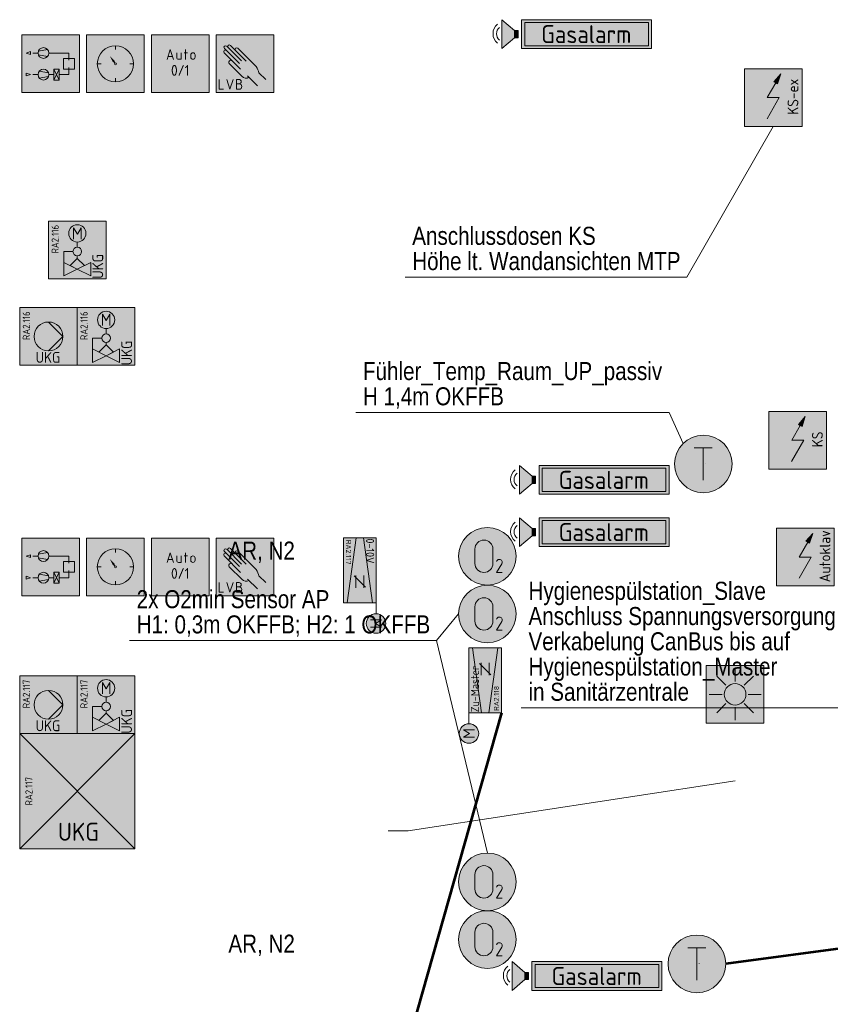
# Model space of a CAD drawing. Header units: metres. Extents: x -21 to 23.3, y 0.3 to 32.8.
# Tile 3 of 15: x -5.1 to 0.5, y 6.9 to 13.7. Entities that reach past the tile are written whole.
import ezdxf
from ezdxf.enums import TextEntityAlignment as Align

# ---------------------------------------------------------------- set-up
doc = ezdxf.new("R2010")
doc.units = ezdxf.units.M
doc.header["$MEASUREMENT"] = 0
for name, color, linetype, lineweight in [('50', 7, 'Continuous', 0), ('TRI_CONNPTS', 7, 'Continuous', 0), ('TRI_H3D', 7, 'Continuous', 0), ('ZWP_480_SYM_E0', 5, 'Continuous', 13), ('ZWP_480_SYM_E0_2D', 7, 'Continuous', 0), ('ZWP_480_SYM_GREEN_2D', 7, 'Continuous', 0), ('ZWP_480_SYM_GREEN_3D', 7, 'Continuous', 0), ('ZWP_480_SYM_ORANGE_2D', 7, 'Continuous', 0), ('ZWP_480_SYM_SCHWARZ', 7, 'Continuous', 13), ('ZWP_480_SYM_SCHWARZ_2D', 7, 'Continuous', 0), ('ZWP_480_TEXT_1_50_TOP', 7, 'Continuous', 0), ('ZWP_480_TEXT_SCHWARZ', 7, 'Continuous', 0)]:
    doc.layers.add(name, color=color, linetype=linetype, lineweight=lineweight)
doc.layers.add('INTERN_BEMERKUNG', color=6, linetype='Continuous', lineweight=53, plot=False)
doc.layers.get('TRI_CONNPTS').off()
doc.layers.get('TRI_H3D').off()
doc.styles.add('ISOCP', font='isocp.shx')
doc.styles.add('Style-isocp', font='isocp.shx')
doc.styles.add('ZWP_1 50', font='ARIALN.TTF', dxfattribs={"height": 0.125})

# ---------------------------------------------------------------- blocks, each defined once
blk = doc.blocks.new('*U26')
at = {"color": 5, "linetype": 'Continuous', "lineweight": 13}
for p, q in [((-0.0625, 0.1125), (0.0625, 0.1125)), ((0, -0.1125), (0, 0.1125))]:
    blk.add_line(p, q, dxfattribs=at)
blk = doc.blocks.new('ZWP_480_Fuehler_Temp_1')
at = {"lineweight": 13}
h = blk.add_hatch(color=254, dxfattribs=at)
edge = h.paths.add_edge_path()
edge.add_arc((-0.016, 0), 0.2, 0, 360)
at = {"color": 5, "lineweight": 13}
blk.add_circle((-0.016, 0), 0.2, dxfattribs=at)
at = {"color": 5, "linetype": 'Continuous', "lineweight": 13}
blk.add_blockref('*U26', (-0.017, -0.0005), dxfattribs=at)
blk = doc.blocks.new('ZWP_480_Fuehler_Temp')
at = {"layer": '50'}
for p, q in [((0, 0.001), (0, 0.0013)), ((0, 0, 0.001), (0, 0.0004, 0.001)), ((0, 0), (0, 0.0002)), ((0.001, 0), (0.001, 0.0001)), ((0.184, 0), (0.184, 0.0005))]:
    blk.add_line(p, q, dxfattribs=at)
at = {"layer": 'ZWP_480_SYM_E0', "color": 5, "lineweight": 13}
blk.add_blockref('ZWP_480_Fuehler_Temp_1', (0, 0), dxfattribs=at)
blk = doc.blocks.new('*U29')
at = {"color": 96, "lineweight": 13}
for p, q in [((-0.0625, -0.05), (-0.0625, 0.05)), ((0.0625, 0.05), (0.0625, -0.05))]:
    blk.add_line(p, q, dxfattribs=at)
at = {"color": 96, "lineweight": 13, "extrusion": (0, 0, -1)}
for centre, start, end in [((0, 0.05), 0, 180), ((0, -0.05), 180, 0)]:
    blk.add_arc(centre, 0.0625, start, end, dxfattribs=at)
blk = doc.blocks.new('*U30')
at = {"color": 96, "linetype": 'Continuous', "lineweight": 13, "flags": 128}
blk.add_lwpolyline([(0.017, 0.0145), (-0.02, -0.045), (0.02, -0.045)], dxfattribs=at)
at = {"color": 96, "linetype": 'Continuous', "lineweight": 13, "extrusion": (0, 0, -1)}
for centre, radius, start, end in [((0.0002, 0.0244), 0.0206, 15.71968, 90.54052), ((-0.0001, 0.0251), 0.0199, 89.73766, 211.99376)]:
    blk.add_arc(centre, radius, start, end, dxfattribs=at)
blk = doc.blocks.new('ZWP_480_Fühler_Gase_O2_1')
at = {"lineweight": 13}
h = blk.add_hatch(color=254, dxfattribs=at)
edge = h.paths.add_edge_path()
edge.add_arc((0, 0), 0.2, 0, 360)
at = {"color": 96, "lineweight": 13}
blk.add_circle((0, 0), 0.2, dxfattribs=at)
blk.add_circle((0, 0), 0.2, dxfattribs=at)
blk.add_blockref('*U29', (-0.024, 0.0001), dxfattribs=at)
at = {"color": 96, "linetype": 'Continuous', "lineweight": 13}
blk.add_blockref('*U30', (0.0825, -0.0671), dxfattribs=at)
at = {"insert": (0.0056, -0.1428), "char_height": 0.15, "attachment_point": 5, "style": 'ISOCP'}
blk.add_mtext('\\H0.5x; ', dxfattribs=at)
blk = doc.blocks.new('ZWP_480_Fühler_Gase_O2')
at = {"layer": 'ZWP_480_SYM_GREEN_2D', "color": 96, "lineweight": 13}
blk.add_blockref('ZWP_480_Fühler_Gase_O2_1', (0, 0), dxfattribs=at)
blk = doc.blocks.new('_T3D___5')
at = {"layer": 'ZWP_480_TEXT_1_50_TOP', "linetype": 'Continuous'}
for p, q in [((-2.2187, 9.4082, 11.331), (-2.0649, 9.5932, 11.331)), ((-4.3487, 9.4082, 11.331), (-2.2187, 9.4082, 11.331))]:
    blk.add_line(p, q, dxfattribs=at)
at = {"layer": 'ZWP_480_TEXT_1_50_TOP', "linetype": 'Continuous', "style": 'ZWP_1 50'}
for s, p in [('2x O2min Sensor AP', (-4.2987, 9.7582, 11.331)), ('H1: 0,3m OKFFB; H2: 1 OKFFB', (-4.2987, 9.5832, 11.331))]:
    blk.add_text(s, height=0.125, dxfattribs=at).set_placement(p, align=Align.TOP_LEFT)
blk = doc.blocks.new('_T3D___6')
at = {"layer": 'ZWP_480_TEXT_1_50_TOP', "linetype": 'Continuous'}
for p, q in [((-4.3487, 9.4082, 8.105), (-2.2187, 9.4082, 8.105)), ((-2.2187, 9.4082, 8.105), (-1.8649, 7.935, 8.105))]:
    blk.add_line(p, q, dxfattribs=at)
at = {"layer": 'ZWP_480_TEXT_1_50_TOP', "linetype": 'Continuous', "style": 'ZWP_1 50'}
for s, p in [('2x O2min Sensor AP', (-4.2987, 9.7582, 8.105)), ('H1: 0,3m OKFFB; H2: 1 OKFFB', (-4.2987, 9.5832, 8.105))]:
    blk.add_text(s, height=0.125, dxfattribs=at).set_placement(p, align=Align.TOP_LEFT)
blk = doc.blocks.new('ZWP_480_Autarke_Anlage_1')
at = {"lineweight": 13, "extrusion": (0, 0, -1)}
blk.add_hatch(color=5, dxfattribs=at).paths.add_polyline_path([(-0.0294, -0.1046), (-0.0524, -0.0355), (-0.0046, -0.0904), (-0.017, -0.0975)])
at = {"color": 5, "lineweight": 13}
for p, q in [((-0.0417, -0.2), (0.017, -0.0975)), ((-0.0424, -0.347), (0.0417, -0.2)), ((-0.0417, -0.2), (0.0417, -0.2))]:
    blk.add_line(p, q, dxfattribs=at)
at = {"color": 5, "lineweight": 13, "flags": 128}
for points in [[(-0.2, -0.4), (-0.2, 0), (0.2, 0), (0.2, -0.4)], [(0.0046, -0.0904), (0.0524, -0.0355), (0.0294, -0.1046), (0.017, -0.0975)]]:
    blk.add_lwpolyline(points, close=True, dxfattribs=at)
at = {"color": 254, "lineweight": 13, "extrusion": (0, 0, -1)}
blk.add_solid([(0.2, -0.4), (0.2, 0), (-0.2, -0.4), (-0.2, 0)], dxfattribs=at)
at = {"color": 7, "insert": (0.1365, -0.1944), "char_height": 0.15, "attachment_point": 5, "rotation": 90, "style": 'ISOCP'}
blk.add_mtext('\\H0.5x;\\C7;KS-ex', dxfattribs=at)
blk = doc.blocks.new('ZWP_480_Autarke_Anlage')
at = {"layer": 'ZWP_480_SYM_E0', "color": 5, "lineweight": 13}
blk.add_blockref('ZWP_480_Autarke_Anlage_1', (0, 0), dxfattribs=at)
blk = doc.blocks.new('ZWP_480_Autarke_Anlage_1_3')
at = {"lineweight": 13, "extrusion": (0, 0, -1)}
blk.add_hatch(color=5, dxfattribs=at).paths.add_polyline_path([(-0.0294, -0.5046), (-0.0524, -0.4355), (-0.0046, -0.4904), (-0.017, -0.4975)])
at = {"color": 5, "lineweight": 13}
for p, q in [((-0.0417, -0.6, -0.001), (0.017, -0.4975, -0.001)), ((-0.0424, -0.747, -0.001), (0.0417, -0.6, -0.001)), ((-0.0417, -0.6, -0.001), (0.0417, -0.6, -0.001))]:
    blk.add_line(p, q, dxfattribs=at)
at = {"color": 5, "lineweight": 13, "elevation": -0.001, "flags": 128}
for points in [[(-0.2, -0.8), (-0.2, -0.4), (0.2, -0.4), (0.2, -0.8)], [(0.0046, -0.4904), (0.0524, -0.4355), (0.0294, -0.5046), (0.017, -0.4975)]]:
    blk.add_lwpolyline(points, close=True, dxfattribs=at)
at = {"color": 254, "lineweight": 13, "extrusion": (0, 0, -1)}
blk.add_solid([(0.2, -0.8, 0.001), (0.2, -0.4, 0.001), (-0.2, -0.8, 0.001), (-0.2, -0.4, 0.001)], dxfattribs=at)
at = {"color": 7, "insert": (0.1365, -0.5944, -0.001), "char_height": 0.15, "attachment_point": 5, "rotation": 90, "style": 'ISOCP'}
blk.add_mtext('\\H0.5x;\\C7;KS', dxfattribs=at)
blk = doc.blocks.new('ZWP_480_Autarke_Anlage_4')
at = {"layer": 'ZWP_480_SYM_E0', "color": 5, "lineweight": 13}
blk.add_blockref('ZWP_480_Autarke_Anlage_1_3', (0, 0), dxfattribs=at)
blk = doc.blocks.new('_T3D___16')
at = {"layer": 'ZWP_480_TEXT_1_50_TOP', "linetype": 'Continuous'}
for p, q in [((1.0933, 8.941, 11.331), (1.425, 9.7875, 11.331)), ((-1.6298, 8.941, 11.331), (1.0933, 8.941, 11.331))]:
    blk.add_line(p, q, dxfattribs=at)
at = {"layer": 'ZWP_480_TEXT_1_50_TOP', "linetype": 'Continuous', "style": 'ZWP_1 50'}
for s, p in [('Hygienespülstation_Slave', (-1.5798, 9.816, 11.331)), ('Anschluss Spannungsversorgung 230V +', (-1.5798, 9.641, 11.331)), ('Verkabelung CanBus bis auf', (-1.5798, 9.466, 11.331)), ('Hygienespülstation_Master ', (-1.5798, 9.291, 11.331)), ('in Sanitärzentrale', (-1.5798, 9.116, 11.331))]:
    blk.add_text(s, height=0.125, dxfattribs=at).set_placement(p, align=Align.TOP_LEFT)
blk = doc.blocks.new('_T3D___30')
at = {"layer": 'ZWP_480_TEXT_1_50_TOP', "linetype": 'Continuous'}
for p, q in [((-0.2414, 10.7002, 10.647), (0.3578, 11.7464, 10.647)), ((-2.1978, 10.7002, 10.647), (-0.2414, 10.7002, 10.647))]:
    blk.add_line(p, q, dxfattribs=at)
at = {"layer": 'ZWP_480_TEXT_1_50_TOP', "linetype": 'Continuous', "style": 'ZWP_1 50'}
for s, p in [('Anschlussdosen KS', (-2.1478, 11.0502, 10.647)), ('Höhe lt. Wandansichten MTP', (-2.1478, 10.8752, 10.647))]:
    blk.add_text(s, height=0.125, dxfattribs=at).set_placement(p, align=Align.TOP_LEFT)
blk = doc.blocks.new('ZWP_480_Autarke_Anlage_1_5')
at = {"lineweight": 13, "extrusion": (0, 0, -1)}
blk.add_hatch(color=5, dxfattribs=at).paths.add_polyline_path([(-0.0294, -0.1046), (-0.0524, -0.0355), (-0.0046, -0.0904), (-0.017, -0.0975)])
at = {"color": 5, "lineweight": 13}
for p, q in [((-0.0417, -0.2), (0.017, -0.0975)), ((-0.0424, -0.347), (0.0417, -0.2)), ((-0.0417, -0.2), (0.0417, -0.2))]:
    blk.add_line(p, q, dxfattribs=at)
at = {"color": 5, "lineweight": 13, "flags": 128}
for points in [[(-0.2, -0.4), (-0.2, 0), (0.2, 0), (0.2, -0.4)], [(0.0046, -0.0904), (0.0524, -0.0355), (0.0294, -0.1046), (0.017, -0.0975)]]:
    blk.add_lwpolyline(points, close=True, dxfattribs=at)
at = {"color": 254, "lineweight": 13, "extrusion": (0, 0, -1)}
blk.add_solid([(0.2, -0.4), (0.2, 0), (-0.2, -0.4), (-0.2, 0)], dxfattribs=at)
at = {"color": 7, "insert": (0.1365, -0.1944), "char_height": 0.15, "attachment_point": 5, "rotation": 90, "style": 'ISOCP'}
blk.add_mtext('\\H0.5x;\\C7;Autoklav', dxfattribs=at)
blk = doc.blocks.new('ZWP_480_Autarke_Anlage_5')
at = {"layer": 'ZWP_480_SYM_E0', "color": 5, "lineweight": 13}
blk.add_blockref('ZWP_480_Autarke_Anlage_1_5', (0, 0), dxfattribs=at)
blk = doc.blocks.new('ZWP_480_VVR_stetig_klein_1_1')
at = {"lineweight": 13}
h = blk.add_hatch(color=254, dxfattribs=at)
edge = h.paths.add_edge_path()
edge.add_arc((0.3689, 0.1124), 0.0675, 0, 360)
at = {"color": 5, "lineweight": 13}
for p, q in [((0.3437, 0.0744), (0.3437, 0.1503)), ((0.3437, 0.1503), (0.369, 0.1081)), ((0.369, 0.1081), (0.3944, 0.1503)), ((0.3944, 0.1503), (0.3944, 0.0744)), ((-0.2245, 0.0251), (0.2255, 0.0873)), ((0.3014, 0.1124), (0.2255, 0.1124)), ((0.037, 0.0281), (0.1214, 0.0281)), ((0.038, -0.0398), (0.1175, 0.0397)), ((-0.2245, -0.0252), (0.2255, -0.0874)), ((0.037, -0.0282), (0.1214, -0.0282))]:
    blk.add_line(p, q, dxfattribs=at)
at = {"color": 5, "lineweight": 13, "flags": 128}
blk.add_lwpolyline([(-0.2245, 0.1124), (0.2255, 0.1124), (0.2255, -0.1126), (-0.2245, -0.1126)], close=True, dxfattribs=at)
at = {"color": 5, "lineweight": 13}
blk.add_circle((0.3689, 0.1124), 0.0675, dxfattribs=at)
at = {"color": 254, "lineweight": 13, "extrusion": (0, 0, -1)}
blk.add_solid([(0.2245, 0.1124), (-0.2255, 0.1124), (0.2245, -0.1126), (-0.2255, -0.1126)], dxfattribs=at)
at = {"color": 7, "char_height": 0.10125, "attachment_point": 4, "style": 'ISOCP'}
for s, insert in [('\\H0.555556x;\\C7;0-10V', (-0.2206, 0.0714)), ('\\H0.345679x;\\C7;RA2.117', (-0.2112, -0.0782))]:
    blk.add_mtext(s, dxfattribs=dict(at, insert=insert))
blk = doc.blocks.new('ZWP_480_VVR_stetig_klein_2')
at = {"layer": 'ZWP_480_SYM_E0', "color": 5, "lineweight": 13}
blk.add_blockref('ZWP_480_VVR_stetig_klein_1_1', (0, 0), dxfattribs=at)
blk = doc.blocks.new('ZWP_480_Warntransparent_opt_akust_1')
at = {"layer": 'ZWP_480_SYM_GREEN_3D', "lineweight": 13}
blk.add_hatch(color=254, dxfattribs=at).paths.add_polyline_path([(0, -0.1), (0, 0.1), (0.088, 0.025), (0.088, -0.025)])
at = {"layer": 'ZWP_480_SYM_GREEN_2D', "color": 96, "lineweight": 13, "flags": 128}
blk.add_lwpolyline([(1.0389, 0.1), (1.0389, -0.1), (0.1374, -0.1), (0.1374, 0.1)], close=True, dxfattribs=at)
at = {"layer": 'ZWP_480_SYM_GREEN_2D', "color": 254, "lineweight": 13}
blk.add_solid([(1.0389, 0.1), (1.0389, -0.1), (0.1374, 0.1), (0.1374, -0.1)], dxfattribs=at)
at = {"layer": 'ZWP_480_SYM_GREEN_2D', "color": 96, "lineweight": 13}
blk.add_3dface([(1.0172, -0.0806), (0.1592, -0.0806), (0.1592, 0.0806), (1.0172, 0.0806)], dxfattribs=at)
at = {"layer": 'ZWP_480_SYM_GREEN_3D', "color": 96, "lineweight": 13, "flags": 128}
for points in [[(0, 0.1), (0, -0.1), (0.088, -0.025), (0.088, 0.025)], [(0.113, -0.025), (0.113, 0.025), (0.088, 0.025), (0.088, -0.025)]]:
    blk.add_lwpolyline(points, close=True, dxfattribs=at)
at = {"layer": 'ZWP_480_SYM_GREEN_3D', "color": 96, "lineweight": 13}
for centre, radius in [((0.0241, 0.0032), 0.0852), ((0.0201, 0.0022), 0.0568)]:
    blk.add_arc(centre, radius, 129.54432, 230.45568, dxfattribs=at)
at = {"layer": 'ZWP_480_SYM_GREEN_3D', "color": 254, "lineweight": 13}
blk.add_solid([(0.113, -0.025), (0.113, 0.025), (0.088, -0.025), (0.088, 0.025)], dxfattribs=at)
at = {"layer": 'ZWP_480_SYM_GREEN_2D', "insert": (0.586, 0), "char_height": 0.125, "attachment_point": 5, "style": 'ISOCP'}
blk.add_mtext('Gasalarm', dxfattribs=at)
blk = doc.blocks.new('ZWP_480_Warntransparent_opt_akust')
at = {"layer": 'ZWP_480_SYM_GREEN_3D', "color": 96, "lineweight": 13}
blk.add_blockref('ZWP_480_Warntransparent_opt_akust_1', (0, 0), dxfattribs=at)
blk = doc.blocks.new('_T3D___41')
at = {"layer": 'ZWP_480_TEXT_1_50_TOP', "linetype": 'Continuous'}
for p, q in [((-2.4142, 8.0881, 11.3343), (-0.1456, 8.4347, 11.3343)), ((-2.5541, 8.0881, 11.3343), (-2.4142, 8.0881, 11.3343))]:
    blk.add_line(p, q, dxfattribs=at)
blk = doc.blocks.new('ZWP_480_VVR_klein_L_1_6')
at = {"lineweight": 13}
h = blk.add_hatch(color=254, dxfattribs=at)
edge = h.paths.add_edge_path()
edge.add_arc((-0.368, 0.1124), 0.0675, 0, 360)
at = {"color": 30, "lineweight": 13}
for p, q in [((-0.3931, 0.0744), (-0.3931, 0.1503)), ((-0.3931, 0.1503), (-0.3678, 0.1081)), ((-0.3678, 0.1081), (-0.3425, 0.1503)), ((-0.3425, 0.1503), (-0.3425, 0.0744)), ((-0.2245, 0.1124), (-0.3005, 0.1124)), ((-0.2245, 0.0251), (0.2255, 0.0873)), ((0.037, 0.0281), (0.1214, 0.0281)), ((0.038, -0.0398), (0.1175, 0.0397)), ((-0.2245, -0.0252), (0.2255, -0.0874)), ((0.037, -0.0282), (0.1214, -0.0282))]:
    blk.add_line(p, q, dxfattribs=at)
at = {"color": 30, "lineweight": 13, "flags": 128}
blk.add_lwpolyline([(-0.2245, 0.1124), (0.2255, 0.1124), (0.2255, -0.1126), (-0.2245, -0.1126)], close=True, dxfattribs=at)
at = {"color": 30, "lineweight": 13}
blk.add_circle((-0.368, 0.1124), 0.0675, dxfattribs=at)
at = {"color": 254, "lineweight": 13, "extrusion": (0, 0, -1)}
blk.add_solid([(0.2245, 0.1124), (-0.2255, 0.1124), (0.2245, -0.1126), (-0.2255, -0.1126)], dxfattribs=at)
at = {"char_height": 0.10125, "attachment_point": 4, "style": 'ISOCP'}
for s, insert in [('\\H0.555556x;Zu-Master', (-0.2206, 0.0714)), ('\\H0.345679x;RA2.118', (-0.2112, -0.0782))]:
    blk.add_mtext(s, dxfattribs=dict(at, insert=insert))
blk = doc.blocks.new('ZWP_480_VVR_klein_L_7')
at = {"layer": 'ZWP_480_SYM_ORANGE_2D', "color": 30, "lineweight": 13, "rotation": 90}
blk.add_blockref('ZWP_480_VVR_klein_L_1_6', (0, 0), dxfattribs=at)
blk = doc.blocks.new('_T3D___50')
at = {"layer": 'ZWP_480_TEXT_1_50_TOP', "linetype": 'Continuous'}
for p, q in [((-2.7787, 10.9903, 11.335), (-0.6034, 10.9903, 11.335)), ((-0.6034, 10.9903, 11.335), (-0.5074, 10.775, 11.335))]:
    blk.add_line(p, q, dxfattribs=at)
at = {"layer": 'ZWP_480_TEXT_1_50_TOP', "linetype": 'Continuous', "style": 'ZWP_1 50'}
for s, p in [('Fühler_Temp_Raum_UP_passiv', (-2.7287, 11.3403, 11.335)), ('H 1,4m OKFFB', (-2.7287, 11.1653, 11.335))]:
    blk.add_text(s, height=0.125, dxfattribs=at).set_placement(p, align=Align.TOP_LEFT)
blk = doc.blocks.new('ZWP_480_Anlsch_Anlagenbild_kl_1')
at = {"color": 250, "lineweight": 13}
for p, q in [((0.163, 0.275), (0.1279, 0.275)), ((0.163, 0.275), (0.1279, 0.275)), ((0.1651, 0.2873), (0.2297, 0.2986)), ((0.238, 0.275), (0.3775, 0.275)), ((0.3775, 0.2262), (0.3775, 0.275)), ((0.1651, 0.2627), (0.2297, 0.2514)), ((0.2359, 0.1373), (0.1713, 0.1486)), ((0.3105, 0.1625), (0.273, 0.0875)), ((0.273, 0.1625), (0.3105, 0.0875)), ((0.3775, 0.125), (0.3775, 0.1738)), ((0.163, 0.125), (0.1279, 0.125)), ((0.2359, 0.1127), (0.1713, 0.1014)), ((0.238, 0.125), (0.273, 0.125)), ((0.3775, 0.125), (0.3105, 0.125))]:
    blk.add_line(p, q, dxfattribs=at)
at = {"color": 250, "lineweight": 13, "flags": 128}
blk.add_lwpolyline([(0.05, 0.4), (0.45, 0.4), (0.45, 0), (0.05, 0)], close=True, dxfattribs=at)
at = {"color": 250, "lineweight": 13}
for centre in [(0.2005, 0.275), (0.2005, 0.125)]:
    blk.add_circle(centre, 0.0375, dxfattribs=at)
at = {"color": 254, "lineweight": 13, "extrusion": (0, 0, -1)}
blk.add_solid([(-0.05, 0.4), (-0.45, 0.4), (-0.05, 0), (-0.45, 0)], dxfattribs=at)
at = {"color": 250, "lineweight": 13}
for points in [[(0.1115, 0.2844), (0.0805, 0.275), (0.1115, 0.2656)], [(0.34, 0.2375), (0.415, 0.2375), (0.415, 0.1625), (0.34, 0.1625)], [(0.273, 0.1625), (0.3105, 0.1625), (0.3105, 0.0875), (0.273, 0.0875)], [(0.0805, 0.1344), (0.1115, 0.125), (0.0805, 0.1156)]]:
    blk.add_3dface(points, dxfattribs=at)
blk = doc.blocks.new('ZWP_480_Anlsch_Anlagenbild_kl')
at = {"layer": 'ZWP_480_SYM_SCHWARZ', "color": 250, "lineweight": 13}
blk.add_blockref('ZWP_480_Anlsch_Anlagenbild_kl_1', (0, 0), dxfattribs=at)
blk = doc.blocks.new('ZWP_480_Anlsch_Zeitschaltprogramm_kl_1')
at = {"color": 250, "lineweight": 13}
for p, q in [((0.25, 0.3257), (0.25, 0.2999)), ((0.1501, 0.2), (0.1243, 0.2)), ((0.3757, 0.2), (0.3499, 0.2)), ((0.25, 0.1001), (0.25, 0.0743))]:
    blk.add_line(p, q, dxfattribs=at)
at = {"color": 250, "lineweight": 13, "flags": 128}
blk.add_lwpolyline([(0.05, 0.4), (0.45, 0.4), (0.45, 0), (0.05, 0)], close=True, dxfattribs=at)
at = {"color": 250, "lineweight": 13}
for radius in [0.1257, 0.00655]:
    blk.add_circle((0.25, 0.2), radius, dxfattribs=at)
at = {"color": 254, "lineweight": 13, "extrusion": (0, 0, -1)}
blk.add_solid([(-0.05, 0.4), (-0.45, 0.4), (-0.05, 0), (-0.45, 0)], dxfattribs=at)
at = {"color": 7, "lineweight": 13, "extrusion": (0, 0, -1)}
blk.add_solid([(-0.25, 0.2), (-0.2558, 0.2211), (-0.2674, 0.2132), (-0.314, 0.2941)], dxfattribs=at)
at = {"color": 7, "lineweight": 13}
blk.add_solid([(0.25, 0.2), (0.2439, 0.221), (0.2324, 0.2129), (0.2111, 0.2554)], dxfattribs=at)
blk = doc.blocks.new('ZWP_480_Anlsch_Zeitschaltprogramm_kl')
at = {"layer": 'ZWP_480_SYM_SCHWARZ', "color": 250, "lineweight": 13}
blk.add_blockref('ZWP_480_Anlsch_Zeitschaltprogramm_kl_1', (0, 0), dxfattribs=at)
blk = doc.blocks.new('*U160')
at = {"color": 250, "lineweight": 13}
blk.add_line((0.032, -0.03), (-0.032, -0.03), dxfattribs=at)
at = {"color": 250, "lineweight": 13, "flags": 128}
blk.add_lwpolyline([(-0.045, -0.068), (0, 0.067), (0.045, -0.068)], dxfattribs=at)
blk = doc.blocks.new('*U161')
at = {"color": 250, "lineweight": 13}
blk.add_line((-0.03, 0.045), (-0.03, -0.019), dxfattribs=at)
at = {"color": 250, "lineweight": 13, "flags": 128}
blk.add_lwpolyline([(-0.004, -0.045), (0.03, -0.045), (0.03, 0.045)], dxfattribs=at)
at = {"color": 250, "lineweight": 13}
blk.add_arc((-0.004, -0.019), 0.0262, 180, 270, dxfattribs=at)
blk = doc.blocks.new('*U162')
at = {"color": 250, "lineweight": 13}
for p, q in [((-0.023, 0.022), (0.022, 0.022)), ((-0.008, -0.068), (-0.008, 0.067))]:
    blk.add_line(p, q, dxfattribs=at)
blk = doc.blocks.new('*U163')
at = {"color": 250, "lineweight": 13}
for p, q in [((-0.03, -0.015), (-0.03, 0.015)), ((0.03, 0.015), (0.03, -0.015))]:
    blk.add_line(p, q, dxfattribs=at)
at = {"color": 250, "lineweight": 13, "extrusion": (0, 0, -1)}
for centre, start, end in [((0, 0.015), 0, 180), ((0, -0.015), 180, 0)]:
    blk.add_arc(centre, 0.03, start, end, dxfattribs=at)
blk = doc.blocks.new('ZWP_480_Anlsch_Anlagenschalter_kl_1')
at = {"color": 250, "lineweight": 13, "flags": 128}
blk.add_lwpolyline([(0.05, 0.4), (0.45, 0.4), (0.45, 0), (0.05, 0)], close=True, dxfattribs=at)
at = {"color": 254, "lineweight": 13, "extrusion": (0, 0, -1)}
blk.add_solid([(-0.05, 0.4), (-0.45, 0.4), (-0.05, 0), (-0.45, 0)], dxfattribs=at)
at = {"color": 250, "lineweight": 13, "xscale": 0.5, "yscale": 0.5}
for name, p in [('*U160', (0.1806, 0.265)), ('*U161', (0.2406, 0.2537)), ('*U162', (0.2894, 0.265)), ('*U163', (0.3381, 0.2537))]:
    blk.add_blockref(name, p, dxfattribs=at)
at = {"style": 'Style-isocp'}
blk.add_text('0/1', height=0.075, dxfattribs=at).set_placement((0.25, 0.1919), align=Align.TOP_CENTER)
blk = doc.blocks.new('ZWP_480_Anlsch_Anlagenschalter_kl')
at = {"layer": 'ZWP_480_SYM_SCHWARZ_2D', "color": 250, "lineweight": 13}
blk.add_blockref('ZWP_480_Anlsch_Anlagenschalter_kl_1', (0, 0), dxfattribs=at)
blk = doc.blocks.new('*U166')
at = {"color": 250, "linetype": 'Continuous', "lineweight": 13}
for p, q in [((0, 0.008), (-0.038, 0.008)), ((-0.038, -0.067), (0, -0.067))]:
    blk.add_line(p, q, dxfattribs=at)
at = {"color": 250, "linetype": 'Continuous', "lineweight": 13, "flags": 128}
blk.add_lwpolyline([(0, 0.068), (-0.038, 0.068), (-0.038, -0.067)], dxfattribs=at)
at = {"color": 250, "linetype": 'Continuous', "lineweight": 13}
for centre, radius in [((0, 0.038), 0.03), ((0, -0.03), 0.0375)]:
    blk.add_arc(centre, radius, 270, 90, dxfattribs=at)
blk = doc.blocks.new('ZWP_480_Anlsch_Handeingriff_LVB_kl_1')
at = {"color": 250, "lineweight": 13}
for p, q in [((0.219, 0.162), (0.1043, 0.2766)), ((0.21, 0.2027), (0.1061, 0.3066)), ((0.2246, 0.2199), (0.122, 0.3225)), ((0.2573, 0.219), (0.1482, 0.3281)), ((0.326, 0.182), (0.1996, 0.3084)), ((0.2288, 0.1118), (0.1395, 0.2011)), ((0.3927, 0.0908), (0.3454, 0.1381)), ((0.3351, 0.0471), (0.2663, 0.1158))]:
    blk.add_line(p, q, dxfattribs=at)
at = {"color": 250, "lineweight": 13, "flags": 128}
blk.add_lwpolyline([(0.05, 0.4), (0.45, 0.4), (0.45, 0), (0.05, 0)], close=True, dxfattribs=at)
at = {"color": 250, "linetype": 'Continuous', "lineweight": 13, "flags": 128}
for points in [[(0.0695, 0.0911), (0.0695, 0.0236), (0.0995, 0.0236)], [(0.122, 0.0911), (0.1445, 0.0236), (0.167, 0.0911)]]:
    blk.add_lwpolyline(points, dxfattribs=at)
at = {"color": 250, "lineweight": 13}
for centre, radius, start, end in [((0.1122, 0.2846), 0.0112, 39.18845, 225), ((0.114, 0.3146), 0.0112, 45, 225), ((0.1403, 0.3201), 0.0112, 45, 225), ((0.1917, 0.3005), 0.0112, 45, 225), ((0.1506, 0.2102), 0.0143, 39.37732, 225), ((0.2555, 0.1385), 0.0378, 225, 302.19884)]:
    blk.add_arc(centre, radius, start, end, dxfattribs=at)
blk.add_ellipse((0.3181, 0.1641), major_axis=(0.0237, -0.04), ratio=0.353513, start_param=0.67387, end_param=1.817169, dxfattribs=at)
at = {"color": 254, "lineweight": 13, "extrusion": (0, 0, -1)}
blk.add_solid([(-0.05, 0.4), (-0.45, 0.4), (-0.05, 0), (-0.45, 0)], dxfattribs=at)
at = {"color": 250, "linetype": 'Continuous', "lineweight": 13, "xscale": 0.5, "yscale": 0.5}
blk.add_blockref('*U166', (0.2082, 0.0574), dxfattribs=at)
blk = doc.blocks.new('ZWP_480_Anlsch_Handeingriff_LVB_kl')
at = {"layer": 'ZWP_480_SYM_SCHWARZ', "color": 250, "lineweight": 13}
blk.add_blockref('ZWP_480_Anlsch_Handeingriff_LVB_kl_1', (0, 0), dxfattribs=at)
blk = doc.blocks.new('ZWP_480_Pumpe_1_1')
at = {"lineweight": 13}
h = blk.add_hatch(color=254, dxfattribs=at)
edge = h.paths.add_edge_path()
edge.add_arc((0, 0), 0.1, 0, 360)
at = {"color": 5, "lineweight": 13}
for q in [(0, 0.1), (0, -0.1)]:
    blk.add_line((0.1, 0), q, dxfattribs=at)
at = {"color": 5, "lineweight": 13, "flags": 128}
blk.add_lwpolyline([(-0.2, 0.2), (0.2, 0.2), (0.2, -0.2), (-0.2, -0.2)], close=True, dxfattribs=at)
at = {"color": 5, "lineweight": 13}
blk.add_circle((0, 0), 0.1, dxfattribs=at)
at = {"color": 254, "lineweight": 13, "extrusion": (0, 0, -1)}
blk.add_solid([(0.2, 0.2), (-0.2, 0.2), (0.2, -0.2), (-0.2, -0.2)], dxfattribs=at)
at = {"insert": (-0.1786, 0.174), "char_height": 0.18, "attachment_point": 3, "rotation": 90, "style": 'ISOCP'}
blk.add_mtext('\\H0.277778x;RA2.116', dxfattribs=at)
at = {"insert": (-0.0037, -0.1457), "char_height": 0.15, "attachment_point": 5, "style": 'ISOCP'}
blk.add_mtext('\\H0.5x;UKG', dxfattribs=at)
blk = doc.blocks.new('ZWP_480_Pumpe_2')
at = {"layer": 'ZWP_480_SYM_E0_2D', "color": 5, "lineweight": 13}
blk.add_blockref('ZWP_480_Pumpe_1_1', (0, 0), dxfattribs=at)
blk = doc.blocks.new('ZWP_480_Ventil_2Weg_druckunabhängig_1_2')
at = {"color": 5, "lineweight": 13}
for p, q in [((0, 0.055), (0, 0.0185)), ((-0.0938, -0.0115), (-0.0938, -0.0865)), ((-0.0938, -0.0115), (-0.03, -0.0115)), ((0, -0.0415), (0, -0.0584)), ((-0.0938, -0.0865), (0, -0.1334)), ((-0.0938, -0.1803), (-0.0938, -0.0865)), ((0, -0.1334), (-0.0938, -0.1803)), ((0.0938, -0.0865), (0, -0.1334)), ((0, -0.1334), (0.0938, -0.1803)), ((0.0938, -0.1803), (0.0938, -0.0865))]:
    blk.add_line(p, q, dxfattribs=at)
at = {"color": 5, "lineweight": 13, "flags": 128}
blk.add_lwpolyline([(-0.2, 0.2), (0.2, 0.2), (0.2, -0.2), (-0.2, -0.2)], close=True, dxfattribs=at)
blk.add_lwpolyline([(-0.2, 0.2), (0.2, 0.2), (0.2, -0.2), (-0.2, -0.2)], close=True, dxfattribs=at)
at = {"color": 5, "linetype": 'Continuous', "lineweight": 13, "flags": 128}
blk.add_lwpolyline([(-0.0262, 0.0754), (-0.0262, 0.1542), (0.0001, 0.1104), (0.0263, 0.1542), (0.0263, 0.0754)], dxfattribs=at)
at = {"color": 5, "lineweight": 13}
for centre, radius in [((0, 0.115), 0.06), ((0, -0.0115), 0.03)]:
    blk.add_circle(centre, radius, dxfattribs=at)
at = {"color": 254, "lineweight": 13, "extrusion": (0, 0, -1)}
blk.add_solid([(0.2, 0.2), (-0.2, 0.2), (0.2, -0.2), (-0.2, -0.2)], dxfattribs=at)
blk.add_solid([(0.2, 0.2), (-0.2, 0.2), (0.2, -0.2), (-0.2, -0.2)], dxfattribs=at)
at = {"color": 5, "lineweight": 13}
blk.add_3dface([(-0.05, -0.1084), (0, -0.0584), (0.05, -0.1084), (0, -0.1334)], dxfattribs=at)
at = {"rotation": 90, "style": 'ISOCP'}
for s, insert, char_height, attachment_point in [('\\H0.277778x;RA2.116', (-0.1786, 0.174), 0.18, 3), ('\\H0.5x;UKG', (0.1423, -0.2), 0.15, 4)]:
    blk.add_mtext(s, dxfattribs=dict(at, insert=insert, char_height=char_height, attachment_point=attachment_point))
blk = doc.blocks.new('ZWP_480_Ventil_2Weg_druckunabhängig_3')
at = {"layer": 'ZWP_480_SYM_E0_2D', "color": 5, "lineweight": 13}
blk.add_blockref('ZWP_480_Ventil_2Weg_druckunabhängig_1_2', (0, 0), dxfattribs=at)
blk = doc.blocks.new('ZWP_480_Umluftkühlgerät_1_3')
at = {"color": 5, "lineweight": 13}
for p, q in [((0.4, 0.4), (-0.4, -0.4)), ((0.4, -0.4), (-0.4, 0.4))]:
    blk.add_line(p, q, dxfattribs=at)
at = {"color": 5, "lineweight": 13, "flags": 128}
blk.add_lwpolyline([(-0.4, 0.4), (0.4, 0.4), (0.4, -0.4), (-0.4, -0.4)], close=True, dxfattribs=at)
at = {"color": 254, "lineweight": 13, "extrusion": (0, 0, -1)}
blk.add_solid([(0.4, 0.4), (-0.4, 0.4), (0.4, -0.4), (-0.4, -0.4)], dxfattribs=at)
at = {"insert": (-0.361, 0.0009), "char_height": 0.18, "attachment_point": 2, "rotation": 90, "style": 'ISOCP'}
blk.add_mtext('\\H0.277778x;RA2.117', dxfattribs=at)
at = {"insert": (0.0081, -0.2808), "char_height": 0.125, "attachment_point": 5, "style": 'ISOCP'}
blk.add_mtext('UKG', dxfattribs=at)
blk = doc.blocks.new('ZWP_480_Umluftkühlgerät_4')
at = {"layer": 'ZWP_480_SYM_E0_2D', "color": 5, "lineweight": 13}
blk.add_blockref('ZWP_480_Umluftkühlgerät_1_3', (0, 0), dxfattribs=at)
blk = doc.blocks.new('ZWP_480_Pumpe_1_2')
at = {"lineweight": 13}
h = blk.add_hatch(color=254, dxfattribs=at)
edge = h.paths.add_edge_path()
edge.add_arc((0, 0), 0.1, 0, 360)
at = {"color": 5, "lineweight": 13}
for q in [(0, 0.1), (0, -0.1)]:
    blk.add_line((0.1, 0), q, dxfattribs=at)
at = {"color": 5, "lineweight": 13, "flags": 128}
blk.add_lwpolyline([(-0.2, 0.2), (0.2, 0.2), (0.2, -0.2), (-0.2, -0.2)], close=True, dxfattribs=at)
at = {"color": 5, "lineweight": 13}
blk.add_circle((0, 0), 0.1, dxfattribs=at)
at = {"color": 254, "lineweight": 13, "extrusion": (0, 0, -1)}
blk.add_solid([(0.2, 0.2), (-0.2, 0.2), (0.2, -0.2), (-0.2, -0.2)], dxfattribs=at)
at = {"insert": (-0.1786, 0.174), "char_height": 0.18, "attachment_point": 3, "rotation": 90, "style": 'ISOCP'}
blk.add_mtext('\\H0.277778x;RA2.117', dxfattribs=at)
at = {"insert": (-0.0037, -0.1457), "char_height": 0.15, "attachment_point": 5, "style": 'ISOCP'}
blk.add_mtext('\\H0.5x;UKG', dxfattribs=at)
blk = doc.blocks.new('ZWP_480_Pumpe_3')
at = {"layer": 'ZWP_480_SYM_E0_2D', "color": 5, "lineweight": 13}
blk.add_blockref('ZWP_480_Pumpe_1_2', (0, 0), dxfattribs=at)
blk = doc.blocks.new('ZWP_480_Ventil_2Weg_druckunabhängig_1_3')
at = {"color": 5, "lineweight": 13}
for p, q in [((0, 0.055), (0, 0.0185)), ((-0.0938, -0.0115), (-0.0938, -0.0865)), ((-0.0938, -0.0115), (-0.03, -0.0115)), ((0, -0.0415), (0, -0.0584)), ((-0.0938, -0.0865), (0, -0.1334)), ((-0.0938, -0.1803), (-0.0938, -0.0865)), ((0, -0.1334), (-0.0938, -0.1803)), ((0.0938, -0.0865), (0, -0.1334)), ((0, -0.1334), (0.0938, -0.1803)), ((0.0938, -0.1803), (0.0938, -0.0865))]:
    blk.add_line(p, q, dxfattribs=at)
at = {"color": 5, "lineweight": 13, "flags": 128}
blk.add_lwpolyline([(-0.2, 0.2), (0.2, 0.2), (0.2, -0.2), (-0.2, -0.2)], close=True, dxfattribs=at)
blk.add_lwpolyline([(-0.2, 0.2), (0.2, 0.2), (0.2, -0.2), (-0.2, -0.2)], close=True, dxfattribs=at)
at = {"color": 5, "linetype": 'Continuous', "lineweight": 13, "flags": 128}
blk.add_lwpolyline([(-0.0262, 0.0754), (-0.0262, 0.1542), (0.0001, 0.1104), (0.0263, 0.1542), (0.0263, 0.0754)], dxfattribs=at)
at = {"color": 5, "lineweight": 13}
for centre, radius in [((0, 0.115), 0.06), ((0, -0.0115), 0.03)]:
    blk.add_circle(centre, radius, dxfattribs=at)
at = {"color": 254, "lineweight": 13, "extrusion": (0, 0, -1)}
blk.add_solid([(0.2, 0.2), (-0.2, 0.2), (0.2, -0.2), (-0.2, -0.2)], dxfattribs=at)
blk.add_solid([(0.2, 0.2), (-0.2, 0.2), (0.2, -0.2), (-0.2, -0.2)], dxfattribs=at)
at = {"color": 5, "lineweight": 13}
blk.add_3dface([(-0.05, -0.1084), (0, -0.0584), (0.05, -0.1084), (0, -0.1334)], dxfattribs=at)
at = {"rotation": 90, "style": 'ISOCP'}
for s, insert, char_height, attachment_point in [('\\H0.277778x;RA2.117', (-0.1786, 0.174), 0.18, 3), ('\\H0.5x;UKG', (0.1423, -0.2), 0.15, 4)]:
    blk.add_mtext(s, dxfattribs=dict(at, insert=insert, char_height=char_height, attachment_point=attachment_point))
blk = doc.blocks.new('ZWP_480_Ventil_2Weg_druckunabhängig_4')
at = {"layer": 'ZWP_480_SYM_E0_2D', "color": 5, "lineweight": 13}
blk.add_blockref('ZWP_480_Ventil_2Weg_druckunabhängig_1_3', (0, 0), dxfattribs=at)
blk = doc.blocks.new('ZWP_480_Wächter_Präsenz_Ultraschall_1')
at = {"layer": 'ZWP_480_SYM_E0', "color": 5, "lineweight": 13}
for p, q in [((0, 0.0899), (0, 0.1799)), ((-0.0636, 0.0635), (-0.1273, 0.1271)), ((0.0636, 0.0635), (0.1273, 0.1271)), ((-0.09, -0.0001), (-0.18, -0.0001)), ((-0.0636, -0.0638), (-0.1273, -0.1274)), ((0.0636, -0.0638), (0.1273, -0.1274)), ((0.09, -0.0001), (0.18, -0.0001)), ((0, -0.0901), (0, -0.1801))]:
    blk.add_line(p, q, dxfattribs=at)
at = {"layer": 'ZWP_480_SYM_E0', "color": 5, "lineweight": 13, "flags": 128}
blk.add_lwpolyline([(-0.2, 0.2), (0.2, 0.2), (0.2, -0.2), (-0.2, -0.2)], close=True, dxfattribs=at)
at = {"layer": 'ZWP_480_SYM_E0', "color": 5, "lineweight": 13}
blk.add_circle((0, -0.0001), 0.075, dxfattribs=at)
at = {"layer": 'ZWP_480_SYM_E0', "color": 254, "lineweight": 13, "extrusion": (0, 0, -1)}
blk.add_solid([(0.2, 0.2), (-0.2, 0.2), (0.2, -0.2), (-0.2, -0.2)], dxfattribs=at)
blk = doc.blocks.new('ZWP_480_Wächter_Präsenz_Ultraschall')
at = {"layer": 'ZWP_480_SYM_E0', "color": 5, "lineweight": 13}
blk.add_blockref('ZWP_480_Wächter_Präsenz_Ultraschall_1', (0, 0), dxfattribs=at)

msp = doc.modelspace()

# ---------------------------------------------------------------- linework, layer by layer
at = {"layer": 'INTERN_BEMERKUNG', "linetype": 'Continuous'}
msp.add_line((-1.76755, 8.90737), (-4.08892, 0.71864), dxfattribs=at)
at = {"layer": 'INTERN_BEMERKUNG'}
msp.add_line((8.66167, 8.35406), (-0.21106, 7.16649), dxfattribs=at)

# ---------------------------------------------------------------- block references
at = {"layer": '50'}
for p in [(-0.34996, 10.63358, 11.33), (-0.39503, 7.16645, 11.33)]:
    msp.add_blockref('ZWP_480_Fuehler_Temp', p, dxfattribs=at)
at = {"layer": 'TRI_CONNPTS'}
for name, p in [('ZWP_480_Warntransparent_opt_akust', (-1.76479, 13.61452, 11.33)), ('ZWP_480_Anlsch_Anlagenbild_kl', (-5.1462, 13.2085, 11.33)), ('ZWP_480_Anlsch_Zeitschaltprogramm_kl', (-4.6962, 13.2085, 11.33)), ('ZWP_480_Anlsch_Anlagenschalter_kl', (-4.2462, 13.2085, 11.33)), ('ZWP_480_Anlsch_Handeingriff_LVB_kl', (-3.7962, 13.2085, 11.33)), ('ZWP_480_Autarke_Anlage', (0.11911, 13.37425, 11.33)), ('ZWP_480_Ventil_2Weg_druckunabhängig_3', (-4.71062, 12.11769, 11.33)), ('ZWP_480_Pumpe_2', (-4.91062, 11.51769, 11.33)), ('ZWP_480_Ventil_2Weg_druckunabhängig_3', (-4.51062, 11.51769, 11.33)), ('ZWP_480_Autarke_Anlage_4', (0.289, 11.3983, 11.331)), ('ZWP_480_Warntransparent_opt_akust', (-1.64295, 10.52281, 11.33)), ('ZWP_480_Warntransparent_opt_akust', (-1.64295, 10.16045, 11.33)), ('ZWP_480_Fühler_Gase_O2', (-1.86489, 9.99317, 11.33)), ('ZWP_480_Autarke_Anlage_5', (0.34081, 10.18752, 11.33)), ('ZWP_480_Anlsch_Anlagenbild_kl', (-5.1462, 9.7196, 11.33)), ('ZWP_480_Anlsch_Zeitschaltprogramm_kl', (-4.6962, 9.7196, 11.33)), ('ZWP_480_Anlsch_Anlagenschalter_kl', (-4.2462, 9.7196, 11.33)), ('ZWP_480_Anlsch_Handeingriff_LVB_kl', (-3.7962, 9.7196, 11.33)), ('ZWP_480_Fühler_Gase_O2', (-1.86489, 9.59317, 11.33)), ('ZWP_480_VVR_klein_L_7', (-1.88013, 9.13189, 11.331)), ('ZWP_480_Wächter_Präsenz_Ultraschall', (-0.14585, 9.03557, 11.33)), ('ZWP_480_Pumpe_3', (-4.91062, 8.96303, 11.33)), ('ZWP_480_Ventil_2Weg_druckunabhängig_4', (-4.51062, 8.96303, 11.33)), ('ZWP_480_Umluftkühlgerät_4', (-4.71062, 8.36303, 11.33)), ('ZWP_480_Fühler_Gase_O2', (-1.86489, 7.73496, 11.33)), ('ZWP_480_Fühler_Gase_O2', (-1.86489, 7.73496, 11.33)), ('ZWP_480_Fühler_Gase_O2', (-1.86489, 7.33496, 11.33)), ('ZWP_480_Warntransparent_opt_akust', (-1.69295, 7.0821, 11.33))]:
    msp.add_blockref(name, p, dxfattribs=at)
at = {"layer": 'TRI_CONNPTS', "rotation": 270}
msp.add_blockref('ZWP_480_VVR_stetig_klein_2', (-2.74989, 9.8959, 10.95497), dxfattribs=at)
at = {"layer": 'TRI_H3D', "color": 7, "linetype": 'Continuous', "lineweight": 0}
for name, p in [('_T3D___30', (-0.23864, 1.2278, 0.683)), ('_T3D___50', (0, 0, 0)), ('_T3D___5', (0, 0)), ('_T3D___6', (0, 0.00001, 3.22601)), ('_T3D___16', (0, 0)), ('_T3D___41', (-0.00025, 0.00083, 0.00068))]:
    msp.add_blockref(name, p, dxfattribs=at)

# ---------------------------------------------------------------- texts
at = {"layer": 'ZWP_480_TEXT_SCHWARZ', "linetype": 'Continuous', "style": 'ZWP_1 50'}
for p in [(-3.43161, 10.09515, 11.331), (-3.43161, 7.36885, 11.331)]:
    msp.add_text('AR, N2', height=0.125, dxfattribs=at).set_placement(p, align=Align.TOP_CENTER)

doc.saveas('drawing.dxf')
